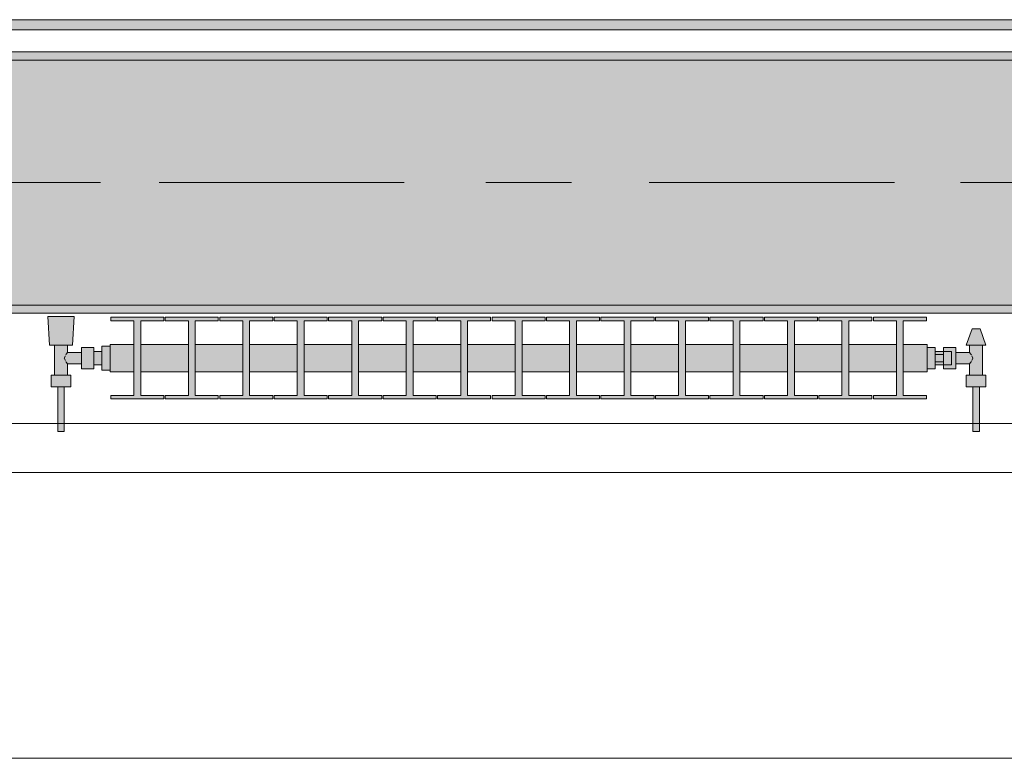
# Model space of a CAD drawing. Header units: metres. Extents: x -3.6 to 84.5, y -11 to 16.8.
# Tile 110 of 161: x 27.009 to 28.214, y -0.155 to 0.749. Entities that reach past the tile are written whole.
import ezdxf

# ---------------------------------------------------------------- set-up
doc = ezdxf.new("R2010")
doc.units = ezdxf.units.M
doc.header["$MEASUREMENT"] = 0
doc.linetypes.add('Achse', pattern=[0.2, 0.1, -0.05, 0, -0.05])
doc.linetypes.add('Strichlinie doppelt', pattern=[0.546806, 0.264583, -0.105833, 0.070556, -0.105833])
for name, color, linetype in [('451 - Universal.Achsen Raster', 7, 'Continuous'), ('604 - Struktur.Wand Aussen', 7, 'Continuous'), ('608 - Struktur.Träger', 7, 'Continuous'), ('801 - HKLSE.Heizung_ Klima_ Lüftung', 7, 'Continuous'), ('Neubau_653 - Abdeckung.TB Verkofferung', 7, 'Continuous')]:
    doc.layers.add(name, color=color, linetype=linetype)
pattern_1 = [(45, (0, 0), (-0.01767767, 0.01767767), [0, -0.025])]

msp = doc.modelspace()

# ---------------------------------------------------------------- hatches: boundary and pattern name
at = {"layer": '608 - Struktur.Träger', "linetype": 'Continuous', "lineweight": 0, "true_color": 0x000000}
h = msp.add_hatch(dxfattribs=at)
h.set_pattern_fill('Beton__Stahlbeton_0001', color=18, style=0, pattern_type=2)
h.set_pattern_definition([(45, (0, 0), (-0.08485281, 0.08485281), []), (45, (-0.04243, 0.04243), (-0.08485281, 0.08485281), [0.09, -0.03])])
h.paths.add_polyline_path([(0.69, 0.7), (0.38, 0.7), (0.38, 0.4), (0.69, 0.4), (3.97, 0.4), (4.29, 0.4), (7.57, 0.4), (7.89, 0.4), (11.17, 0.4), (11.49, 0.4), (14.77, 0.4), (15.09, 0.4), (18.37, 0.4), (18.69, 0.4), (21.97, 0.4), (22.29, 0.4), (25.57, 0.4), (25.89, 0.4), (29.17, 0.4), (29.49, 0.4), (32.77, 0.4), (33.09, 0.4), (36.37, 0.4), (36.69, 0.4), (39.97, 0.4), (40.29, 0.4), (43.57, 0.4), (43.89, 0.4), (47.17, 0.4), (47.49, 0.4), (50.77, 0.4), (51.09, 0.4), (54.37, 0.4), (54.69, 0.4), (57.97, 0.4), (58.29, 0.4), (61.57, 0.4), (61.88, 0.4), (61.88, 0.7), (61.57, 0.7), (58.29, 0.7), (57.97, 0.7), (54.69, 0.7), (54.37, 0.7), (51.09, 0.7), (50.77, 0.7), (47.49, 0.7), (47.17, 0.7), (43.89, 0.7), (43.57, 0.7), (40.29, 0.7), (39.9, 0.7), (36.69, 0.7), (36.37, 0.7), (33.09, 0.7), (32.77, 0.7), (29.49, 0.7), (29.17, 0.7), (25.89, 0.7), (25.57, 0.7), (22.29, 0.7), (21.97, 0.7), (18.69, 0.7), (18.37, 0.7), (15.09, 0.7), (14.77, 0.7), (11.49, 0.7), (11.17, 0.7), (7.89, 0.7), (7.57, 0.7), (4.29, 0.7), (3.97, 0.7)])
h = msp.add_hatch(dxfattribs=at)
h.set_pattern_fill('Gips_0001', color=18, style=0, pattern_type=2)
h.set_pattern_definition(pattern_1)
h.paths.add_polyline_path([(25.89, 0.71), (25.89, 0.7), (29.17, 0.7), (29.17, 0.71)])
h = msp.add_hatch(dxfattribs=at)
h.set_pattern_fill('Gips_0001', color=18, style=0, pattern_type=2)
h.set_pattern_definition(pattern_1)
h.paths.add_polyline_path([(25.89, 0.39), (29.17, 0.39), (29.17, 0.4), (25.89, 0.4)])
at = {"layer": '801 - HKLSE.Heizung_ Klima_ Lüftung', "linetype": 'Continuous', "lineweight": 0, "true_color": 0x3a3a3a}
for points in [[(27.12, 0.3497), (27.11, 0.3497), (27.11, 0.343), (27.1, 0.343), (27.1, 0.348), (27.085, 0.348), (27.085, 0.342), (27.068, 0.342), (27.068, 0.351), (27.074, 0.351), (27.076, 0.386), (27.044, 0.386), (27.046, 0.351), (27.052, 0.351), (27.052, 0.314), (27.048, 0.314), (27.048, 0.3), (27.056, 0.3), (27.056, 0.245), (27.064, 0.245), (27.064, 0.3), (27.072, 0.3), (27.072, 0.314), (27.068, 0.314), (27.068, 0.328), (27.085, 0.328), (27.085, 0.322), (27.1, 0.322), (27.1, 0.327), (27.11, 0.327), (27.11, 0.3203), (27.12, 0.3203)], [(27.12, 0.3183), (27.1492, 0.3183), (27.1492, 0.2892), (27.1208, 0.2892), (27.1208, 0.285), (27.1858, 0.285), (27.1858, 0.2892), (27.1575, 0.2892), (27.1575, 0.3183), (27.2158, 0.3183), (27.2158, 0.2892), (27.1875, 0.2892), (27.1875, 0.285), (27.2525, 0.285), (27.2525, 0.2892), (27.2242, 0.2892), (27.2242, 0.3183), (27.2825, 0.3183), (27.2825, 0.2892), (27.2542, 0.2892), (27.2542, 0.285), (27.3192, 0.285), (27.3192, 0.2892), (27.2908, 0.2892), (27.2908, 0.3183), (27.3492, 0.3183), (27.3492, 0.2892), (27.3208, 0.2892), (27.3208, 0.285), (27.3858, 0.285), (27.3858, 0.2892), (27.3575, 0.2892), (27.3575, 0.3183), (27.4158, 0.3183), (27.4158, 0.2892), (27.3875, 0.2892), (27.3875, 0.285), (27.4525, 0.285), (27.4525, 0.2892), (27.4242, 0.2892), (27.4242, 0.3183), (27.4825, 0.3183), (27.4825, 0.2892), (27.4542, 0.2892), (27.4542, 0.285), (27.5192, 0.285), (27.5192, 0.2892), (27.4908, 0.2892), (27.4908, 0.3183), (27.5492, 0.3183), (27.5492, 0.2892), (27.5208, 0.2892), (27.5208, 0.285), (27.5858, 0.285), (27.5858, 0.2892), (27.5575, 0.2892), (27.5575, 0.3183), (27.6158, 0.3183), (27.6158, 0.2892), (27.5875, 0.2892), (27.5875, 0.285), (27.6525, 0.285), (27.6525, 0.2892), (27.6242, 0.2892), (27.6242, 0.3183), (27.6825, 0.3183), (27.6825, 0.2892), (27.6542, 0.2892), (27.6542, 0.285), (27.7192, 0.285), (27.7192, 0.2892), (27.6908, 0.2892), (27.6908, 0.3183), (27.7492, 0.3183), (27.7492, 0.2892), (27.7208, 0.2892), (27.7208, 0.285), (27.7858, 0.285), (27.7858, 0.2892), (27.7575, 0.2892), (27.7575, 0.3183), (27.8158, 0.3183), (27.8158, 0.2892), (27.7875, 0.2892), (27.7875, 0.285), (27.8525, 0.285), (27.8525, 0.2892), (27.8242, 0.2892), (27.8242, 0.3183), (27.8825, 0.3183), (27.8825, 0.2892), (27.8542, 0.2892), (27.8542, 0.285), (27.9192, 0.285), (27.9192, 0.2892), (27.8908, 0.2892), (27.8908, 0.3183), (27.9492, 0.3183), (27.9492, 0.2892), (27.9208, 0.2892), (27.9208, 0.285), (27.9858, 0.285), (27.9858, 0.2892), (27.9575, 0.2892), (27.9575, 0.3183), (28.0158, 0.3183), (28.0158, 0.2892), (27.9875, 0.2892), (27.9875, 0.285), (28.0525, 0.285), (28.0525, 0.2892), (28.0242, 0.2892), (28.0242, 0.3183), (28.0825, 0.3183), (28.0825, 0.2892), (28.0542, 0.2892), (28.0542, 0.285), (28.1192, 0.285), (28.1192, 0.2892), (28.0908, 0.2892), (28.0908, 0.3183), (28.12, 0.3183), (28.12, 0.3517), (28.0908, 0.3517), (28.0908, 0.3808), (28.1192, 0.3808), (28.1192, 0.385), (28.0542, 0.385), (28.0542, 0.3808), (28.0825, 0.3808), (28.0825, 0.3517), (28.0242, 0.3517), (28.0242, 0.3808), (28.0525, 0.3808), (28.0525, 0.385), (27.9875, 0.385), (27.9875, 0.3808), (28.0158, 0.3808), (28.0158, 0.3517), (27.9575, 0.3517), (27.9575, 0.3808), (27.9858, 0.3808), (27.9858, 0.385), (27.9208, 0.385), (27.9208, 0.3808), (27.9492, 0.3808), (27.9492, 0.3517), (27.8908, 0.3517), (27.8908, 0.3808), (27.9192, 0.3808), (27.9192, 0.385), (27.8542, 0.385), (27.8542, 0.3808), (27.8825, 0.3808), (27.8825, 0.3517), (27.8242, 0.3517), (27.8242, 0.3808), (27.8525, 0.3808), (27.8525, 0.385), (27.7875, 0.385), (27.7875, 0.3808), (27.8158, 0.3808), (27.8158, 0.3517), (27.7575, 0.3517), (27.7575, 0.3808), (27.7858, 0.3808), (27.7858, 0.385), (27.7208, 0.385), (27.7208, 0.3808), (27.7492, 0.3808), (27.7492, 0.3517), (27.6908, 0.3517), (27.6908, 0.3808), (27.7192, 0.3808), (27.7192, 0.385), (27.6542, 0.385), (27.6542, 0.3808), (27.6825, 0.3808), (27.6825, 0.3517), (27.6242, 0.3517), (27.6242, 0.3808), (27.6525, 0.3808), (27.6525, 0.385), (27.5875, 0.385), (27.5875, 0.3808), (27.6158, 0.3808), (27.6158, 0.3517), (27.5575, 0.3517), (27.5575, 0.3808), (27.5858, 0.3808), (27.5858, 0.385), (27.5208, 0.385), (27.5208, 0.3808), (27.5492, 0.3808), (27.5492, 0.3517), (27.4908, 0.3517), (27.4908, 0.3808), (27.5192, 0.3808), (27.5192, 0.385), (27.4542, 0.385), (27.4542, 0.3808), (27.4825, 0.3808), (27.4825, 0.3517), (27.4242, 0.3517), (27.4242, 0.3808), (27.4525, 0.3808), (27.4525, 0.385), (27.3875, 0.385), (27.3875, 0.3808), (27.4158, 0.3808), (27.4158, 0.3517), (27.3575, 0.3517), (27.3575, 0.3808), (27.3858, 0.3808), (27.3858, 0.385), (27.3208, 0.385), (27.3208, 0.3808), (27.3492, 0.3808), (27.3492, 0.3517), (27.2908, 0.3517), (27.2908, 0.3808), (27.3192, 0.3808), (27.3192, 0.385), (27.2542, 0.385), (27.2542, 0.3808), (27.2825, 0.3808), (27.2825, 0.3517), (27.2242, 0.3517), (27.2242, 0.3808), (27.2525, 0.3808), (27.2525, 0.385), (27.1875, 0.385), (27.1875, 0.3808), (27.2158, 0.3808), (27.2158, 0.3517), (27.1575, 0.3517), (27.1575, 0.3808), (27.1858, 0.3808), (27.1858, 0.385), (27.1208, 0.385), (27.1208, 0.3808), (27.1492, 0.3808), (27.1492, 0.3517), (27.12, 0.3517)], [(28.12, 0.348), (28.12, 0.322), (28.13, 0.322), (28.13, 0.327), (28.14, 0.327), (28.14, 0.322), (28.155, 0.322), (28.155, 0.328), (28.172, 0.328), (28.172, 0.314), (28.168, 0.314), (28.168, 0.3), (28.176, 0.3), (28.176, 0.245), (28.184, 0.245), (28.184, 0.3), (28.192, 0.3), (28.192, 0.314), (28.188, 0.314), (28.188, 0.351), (28.192, 0.351), (28.185, 0.371), (28.175, 0.371), (28.168, 0.351), (28.172, 0.351), (28.172, 0.342), (28.155, 0.342), (28.155, 0.348), (28.14, 0.348), (28.14, 0.343), (28.13, 0.343), (28.13, 0.348)]]:
    msp.add_hatch(color=250, dxfattribs=at).paths.add_polyline_path(points)
at = {"layer": 'Neubau_653 - Abdeckung.TB Verkofferung', "linetype": 'Continuous', "lineweight": 0, "true_color": 0x000000}
h = msp.add_hatch(dxfattribs=at)
h.set_pattern_fill('Gips_0001', color=18, style=0, pattern_type=2)
h.set_pattern_definition(pattern_1)
h.paths.add_polyline_path([(25.91, 0.737), (29.26, 0.737), (29.26, 0.7495), (25.91, 0.7495)])

# ---------------------------------------------------------------- linework, layer by layer
at = {"layer": '451 - Universal.Achsen Raster', "color": 160, "linetype": 'Strichlinie doppelt', "lineweight": 9, "true_color": 0x3232ff}
msp.add_line((64.935, 0.55), (-3.175, 0.55), dxfattribs=at)
at = {"layer": '604 - Struktur.Wand Aussen', "color": 7, "linetype": 'Continuous', "lineweight": 13}
for p, q in [((28.74, 0.255), (26.34, 0.255)), ((26.34, -0.155), (28.74, -0.155))]:
    msp.add_line(p, q, dxfattribs=at)
at = {"layer": '608 - Struktur.Träger', "color": 7, "linetype": 'Continuous', "lineweight": 13}
for p, q in [((0.38, 0.71), (61.88, 0.71)), ((29.17, 0.7), (25.89, 0.7)), ((0.38, 0.39), (61.88, 0.39))]:
    msp.add_line(p, q, dxfattribs=at)
at = {"layer": '608 - Struktur.Träger', "color": 7, "linetype": 'Continuous', "lineweight": 5}
for p, q in [((29.17, 0.71), (25.89, 0.71)), ((29.17, 0.39), (25.89, 0.39))]:
    msp.add_line(p, q, dxfattribs=at)
at = {"layer": '608 - Struktur.Träger', "color": 7, "linetype": 'Achse', "lineweight": 9}
msp.add_line((0.38, 0.55), (61.88, 0.55), dxfattribs=at)
at = {"layer": '608 - Struktur.Träger', "color": 7, "linetype": 'Continuous', "lineweight": 13, "flags": 128}
msp.add_lwpolyline([(50.77, 0.4), (47.49, 0.4), (47.17, 0.4), (43.89, 0.4), (43.57, 0.4), (40.29, 0.4), (39.97, 0.4), (36.69, 0.4), (36.37, 0.4), (33.09, 0.4), (32.77, 0.4), (29.49, 0.4), (29.17, 0.4), (25.89, 0.4), (25.57, 0.4), (22.29, 0.4), (21.97, 0.4), (18.69, 0.4), (18.37, 0.4), (15.09, 0.4), (14.77, 0.4)], dxfattribs=at)
at = {"layer": '801 - HKLSE.Heizung_ Klima_ Lüftung', "color": 7, "linetype": 'Continuous', "lineweight": 5, "true_color": 0xebebeb}
for p, q in [((27.0487, 0.386), (27.044, 0.386)), ((27.044, 0.386), (27.0487, 0.386)), ((27.046, 0.351), (27.044, 0.386)), ((27.06, 0.386), (27.0487, 0.386)), ((27.0487, 0.386), (27.06, 0.386)), ((27.0713, 0.386), (27.06, 0.386)), ((27.06, 0.386), (27.0713, 0.386)), ((27.0713, 0.386), (27.076, 0.386)), ((27.076, 0.386), (27.0713, 0.386)), ((27.074, 0.351), (27.076, 0.386)), ((27.1208, 0.385), (27.1858, 0.385)), ((27.1208, 0.3808), (27.1208, 0.385)), ((27.1208, 0.385), (27.1858, 0.385)), ((27.1208, 0.3808), (27.1208, 0.385)), ((27.1492, 0.3808), (27.1208, 0.3808)), ((27.1492, 0.2892), (27.1492, 0.3808)), ((27.1858, 0.3808), (27.1575, 0.3808)), ((27.1575, 0.3808), (27.1575, 0.2892)), ((27.1858, 0.385), (27.1858, 0.3808)), ((27.1875, 0.385), (27.2525, 0.385)), ((27.1875, 0.3808), (27.1875, 0.385)), ((27.1875, 0.385), (27.2525, 0.385)), ((27.1875, 0.3808), (27.1875, 0.385)), ((27.2158, 0.3808), (27.1875, 0.3808)), ((27.2158, 0.2892), (27.2158, 0.3808)), ((27.2525, 0.3808), (27.2242, 0.3808)), ((27.2242, 0.3808), (27.2242, 0.2892)), ((27.2525, 0.385), (27.2525, 0.3808)), ((27.2525, 0.385), (27.2525, 0.3808)), ((27.2542, 0.385), (27.3192, 0.385)), ((27.2542, 0.385), (27.3192, 0.385)), ((27.2542, 0.3808), (27.2542, 0.385)), ((27.2825, 0.3808), (27.2542, 0.3808)), ((27.2825, 0.2892), (27.2825, 0.3808)), ((27.3192, 0.3808), (27.2908, 0.3808)), ((27.2908, 0.3808), (27.2908, 0.2892)), ((27.3192, 0.385), (27.3192, 0.3808)), ((27.3192, 0.385), (27.3192, 0.3808)), ((27.3208, 0.385), (27.3858, 0.385)), ((27.3208, 0.385), (27.3858, 0.385)), ((27.3208, 0.3808), (27.3208, 0.385)), ((27.3492, 0.3808), (27.3208, 0.3808)), ((27.3492, 0.2892), (27.3492, 0.3808)), ((27.3858, 0.3808), (27.3575, 0.3808)), ((27.3575, 0.3808), (27.3575, 0.2892)), ((27.3858, 0.385), (27.3858, 0.3808)), ((27.3875, 0.385), (27.4525, 0.385)), ((27.3875, 0.3808), (27.3875, 0.385)), ((27.3875, 0.385), (27.4525, 0.385)), ((27.3875, 0.3808), (27.3875, 0.385)), ((27.4158, 0.3808), (27.3875, 0.3808)), ((27.4158, 0.2892), (27.4158, 0.3808)), ((27.4525, 0.3808), (27.4242, 0.3808)), ((27.4242, 0.3808), (27.4242, 0.2892)), ((27.4525, 0.385), (27.4525, 0.3808)), ((27.4525, 0.385), (27.4525, 0.3808)), ((27.4542, 0.385), (27.5192, 0.385)), ((27.4542, 0.385), (27.5192, 0.385)), ((27.4542, 0.3808), (27.4542, 0.385)), ((27.4825, 0.3808), (27.4542, 0.3808)), ((27.4825, 0.2892), (27.4825, 0.3808)), ((27.5192, 0.3808), (27.4908, 0.3808)), ((27.4908, 0.3808), (27.4908, 0.2892)), ((27.5192, 0.385), (27.5192, 0.3808)), ((27.5208, 0.385), (27.5858, 0.385)), ((27.5208, 0.3808), (27.5208, 0.385)), ((27.5208, 0.385), (27.5858, 0.385)), ((27.5208, 0.3808), (27.5208, 0.385)), ((27.5492, 0.3808), (27.5208, 0.3808)), ((27.5492, 0.2892), (27.5492, 0.3808)), ((27.5858, 0.3808), (27.5575, 0.3808)), ((27.5575, 0.3808), (27.5575, 0.2892)), ((27.5858, 0.385), (27.5858, 0.3808)), ((27.5875, 0.385), (27.6525, 0.385)), ((27.5875, 0.385), (27.6525, 0.385)), ((27.5875, 0.3808), (27.5875, 0.385)), ((27.6158, 0.3808), (27.5875, 0.3808)), ((27.6158, 0.2892), (27.6158, 0.3808)), ((27.6525, 0.3808), (27.6242, 0.3808)), ((27.6242, 0.3808), (27.6242, 0.2892)), ((27.6525, 0.385), (27.6525, 0.3808)), ((27.6525, 0.385), (27.6525, 0.3808)), ((27.6542, 0.385), (27.7192, 0.385)), ((27.6542, 0.385), (27.7192, 0.385)), ((27.6542, 0.3808), (27.6542, 0.385)), ((27.6825, 0.3808), (27.6542, 0.3808)), ((27.6825, 0.2892), (27.6825, 0.3808)), ((27.7192, 0.3808), (27.6908, 0.3808)), ((27.6908, 0.3808), (27.6908, 0.2892)), ((27.7192, 0.385), (27.7192, 0.3808)), ((27.7192, 0.385), (27.7192, 0.3808)), ((27.7208, 0.385), (27.7858, 0.385)), ((27.7208, 0.3808), (27.7208, 0.385)), ((27.7208, 0.385), (27.7858, 0.385)), ((27.7208, 0.3808), (27.7208, 0.385)), ((27.7492, 0.3808), (27.7208, 0.3808)), ((27.7492, 0.2892), (27.7492, 0.3808)), ((27.7858, 0.3808), (27.7575, 0.3808)), ((27.7575, 0.3808), (27.7575, 0.2892)), ((27.7858, 0.385), (27.7858, 0.3808)), ((27.7875, 0.385), (27.8525, 0.385)), ((27.7875, 0.385), (27.8525, 0.385)), ((27.7875, 0.3808), (27.7875, 0.385)), ((27.8158, 0.3808), (27.7875, 0.3808)), ((27.8158, 0.2892), (27.8158, 0.3808)), ((27.8525, 0.3808), (27.8242, 0.3808)), ((27.8242, 0.3808), (27.8242, 0.2892)), ((27.8525, 0.385), (27.8525, 0.3808)), ((27.8542, 0.385), (27.9192, 0.385)), ((27.8542, 0.385), (27.9192, 0.385)), ((27.8542, 0.3808), (27.8542, 0.385)), ((27.8825, 0.3808), (27.8542, 0.3808)), ((27.8825, 0.2892), (27.8825, 0.3808)), ((27.9192, 0.3808), (27.8908, 0.3808)), ((27.8908, 0.3808), (27.8908, 0.2892)), ((27.9192, 0.385), (27.9192, 0.3808)), ((27.9192, 0.385), (27.9192, 0.3808)), ((27.9208, 0.385), (27.9858, 0.385)), ((27.9208, 0.3808), (27.9208, 0.385)), ((27.9208, 0.385), (27.9858, 0.385)), ((27.9208, 0.3808), (27.9208, 0.385)), ((27.9492, 0.3808), (27.9208, 0.3808)), ((27.9492, 0.2892), (27.9492, 0.3808)), ((27.9858, 0.3808), (27.9575, 0.3808)), ((27.9575, 0.3808), (27.9575, 0.2892)), ((27.9858, 0.385), (27.9858, 0.3808)), ((27.9875, 0.385), (28.0525, 0.385)), ((27.9875, 0.3808), (27.9875, 0.385)), ((27.9875, 0.385), (28.0525, 0.385)), ((27.9875, 0.3808), (27.9875, 0.385)), ((28.0158, 0.3808), (27.9875, 0.3808)), ((28.0158, 0.2892), (28.0158, 0.3808)), ((28.0525, 0.3808), (28.0242, 0.3808)), ((28.0242, 0.3808), (28.0242, 0.2892)), ((28.0525, 0.385), (28.0525, 0.3808)), ((28.0525, 0.385), (28.0525, 0.3808)), ((28.0542, 0.385), (28.1192, 0.385)), ((28.0542, 0.3808), (28.0542, 0.385)), ((28.0542, 0.385), (28.1192, 0.385)), ((28.0542, 0.3808), (28.0542, 0.385)), ((28.0825, 0.3808), (28.0542, 0.3808)), ((28.0825, 0.2892), (28.0825, 0.3808)), ((28.1192, 0.3808), (28.0908, 0.3808)), ((28.0908, 0.3808), (28.0908, 0.2892)), ((28.1192, 0.385), (28.1192, 0.3808)), ((28.168, 0.351), (28.175, 0.371)), ((28.175, 0.371), (28.1765, 0.371)), ((28.1765, 0.371), (28.18, 0.371)), ((28.18, 0.371), (28.1835, 0.371)), ((28.1835, 0.371), (28.185, 0.371)), ((28.192, 0.351), (28.185, 0.371)), ((27.0501, 0.351), (27.046, 0.351)), ((27.06, 0.351), (27.0501, 0.351)), ((27.052, 0.314), (27.052, 0.351)), ((27.0699, 0.351), (27.06, 0.351)), ((27.068, 0.342), (27.068, 0.351)), ((27.074, 0.351), (27.0699, 0.351)), ((27.11, 0.335), (27.11, 0.3497)), ((27.11, 0.3497), (27.12, 0.3497)), ((27.11, 0.3497), (27.12, 0.3497)), ((27.11, 0.335), (27.11, 0.3497)), ((27.11, 0.3497), (27.12, 0.3497)), ((27.11, 0.3497), (27.12, 0.3497)), ((27.12, 0.3468), (27.12, 0.3517)), ((27.12, 0.3517), (27.1492, 0.3517)), ((27.1575, 0.3517), (27.2158, 0.3517)), ((27.2242, 0.3517), (27.2825, 0.3517)), ((27.2908, 0.3517), (27.3492, 0.3517)), ((27.3575, 0.3517), (27.4158, 0.3517)), ((27.4242, 0.3517), (27.4825, 0.3517)), ((27.4908, 0.3517), (27.5492, 0.3517)), ((27.5575, 0.3517), (27.6158, 0.3517)), ((27.6242, 0.3517), (27.6825, 0.3517)), ((27.6908, 0.3517), (27.7492, 0.3517)), ((27.7575, 0.3517), (27.8158, 0.3517)), ((27.8242, 0.3517), (27.8825, 0.3517)), ((27.8908, 0.3517), (27.9492, 0.3517)), ((27.9575, 0.3517), (28.0158, 0.3517)), ((28.0242, 0.3517), (28.0825, 0.3517)), ((28.0908, 0.3517), (28.12, 0.3517)), ((28.12, 0.3468), (28.12, 0.3517)), ((28.168, 0.351), (28.1715, 0.351)), ((28.1715, 0.351), (28.18, 0.351)), ((28.172, 0.342), (28.172, 0.351)), ((28.18, 0.351), (28.1885, 0.351)), ((28.188, 0.314), (28.188, 0.351)), ((28.1885, 0.351), (28.192, 0.351)), ((27.0639, 0.335), (27.0653, 0.3379)), ((27.0658, 0.3389), (27.0663, 0.3399)), ((27.0663, 0.3399), (27.068, 0.342)), ((27.068, 0.342), (27.085, 0.342)), ((27.085, 0.3415), (27.085, 0.348)), ((27.085, 0.348), (27.1, 0.348)), ((27.085, 0.3285), (27.085, 0.3415)), ((27.1, 0.3415), (27.1, 0.348)), ((27.1, 0.343), (27.11, 0.343)), ((27.1, 0.3285), (27.1, 0.3415)), ((27.11, 0.3407), (27.11, 0.343)), ((27.11, 0.335), (27.11, 0.3407)), ((27.12, 0.335), (27.12, 0.3468)), ((28.12, 0.348), (28.13, 0.348)), ((28.12, 0.348), (28.13, 0.348)), ((28.12, 0.348), (28.13, 0.348)), ((28.12, 0.348), (28.13, 0.348)), ((28.12, 0.335), (28.12, 0.3468)), ((28.13, 0.335), (28.13, 0.348)), ((28.14, 0.343), (28.13, 0.343)), ((28.13, 0.3393), (28.14, 0.3393)), ((28.14, 0.3415), (28.14, 0.348)), ((28.14, 0.348), (28.14, 0.343)), ((28.155, 0.348), (28.14, 0.348)), ((28.14, 0.3407), (28.14, 0.343)), ((28.14, 0.343), (28.15, 0.343)), ((28.14, 0.3407), (28.14, 0.343)), ((28.14, 0.3393), (28.14, 0.3415)), ((28.14, 0.335), (28.14, 0.3407)), ((28.14, 0.3393), (28.14, 0.3407)), ((28.14, 0.335), (28.14, 0.3393)), ((28.15, 0.3407), (28.15, 0.343)), ((28.15, 0.335), (28.15, 0.3407)), ((28.155, 0.3415), (28.155, 0.348)), ((28.172, 0.342), (28.155, 0.342)), ((28.155, 0.3285), (28.155, 0.3415)), ((28.1737, 0.3399), (28.172, 0.342)), ((28.1742, 0.3389), (28.1737, 0.3399)), ((28.1761, 0.335), (28.1747, 0.3379)), ((27.0653, 0.3321), (27.0639, 0.335)), ((27.0663, 0.3301), (27.0658, 0.3311)), ((27.068, 0.328), (27.0663, 0.3301)), ((27.068, 0.314), (27.068, 0.328)), ((27.068, 0.328), (27.085, 0.328)), ((27.085, 0.322), (27.085, 0.3285)), ((27.1, 0.322), (27.1, 0.3285)), ((27.1, 0.327), (27.11, 0.327)), ((27.11, 0.3203), (27.11, 0.335)), ((27.11, 0.3203), (27.11, 0.335)), ((27.11, 0.3293), (27.11, 0.335)), ((27.11, 0.327), (27.11, 0.3293)), ((27.12, 0.3232), (27.12, 0.335)), ((28.12, 0.3232), (28.12, 0.335)), ((28.13, 0.322), (28.13, 0.335)), ((28.13, 0.3307), (28.14, 0.3307)), ((28.14, 0.327), (28.13, 0.327)), ((28.14, 0.3307), (28.14, 0.335)), ((28.14, 0.3293), (28.14, 0.335)), ((28.14, 0.3285), (28.14, 0.3307)), ((28.14, 0.3293), (28.14, 0.3307)), ((28.14, 0.327), (28.14, 0.3293)), ((28.14, 0.327), (28.14, 0.3293)), ((28.14, 0.322), (28.14, 0.3285)), ((28.14, 0.327), (28.15, 0.327)), ((28.14, 0.327), (28.14, 0.322)), ((28.15, 0.3293), (28.15, 0.335)), ((28.15, 0.327), (28.15, 0.3293)), ((28.155, 0.322), (28.155, 0.3285)), ((28.172, 0.328), (28.155, 0.328)), ((28.172, 0.328), (28.1737, 0.3301)), ((28.172, 0.314), (28.172, 0.328)), ((28.1737, 0.3301), (28.1742, 0.3311)), ((28.1747, 0.3321), (28.1761, 0.335)), ((27.054, 0.314), (27.048, 0.314)), ((27.048, 0.3), (27.048, 0.314)), ((27.066, 0.314), (27.054, 0.314)), ((27.072, 0.314), (27.066, 0.314)), ((27.072, 0.3), (27.072, 0.314)), ((27.085, 0.322), (27.1, 0.322)), ((27.11, 0.3203), (27.12, 0.3203)), ((27.11, 0.3203), (27.12, 0.3203)), ((27.12, 0.3183), (27.12, 0.3232)), ((27.12, 0.3183), (27.1492, 0.3183)), ((27.1575, 0.3183), (27.2158, 0.3183)), ((27.2242, 0.3183), (27.2825, 0.3183)), ((27.2908, 0.3183), (27.3492, 0.3183)), ((27.3575, 0.3183), (27.4158, 0.3183)), ((27.4242, 0.3183), (27.4825, 0.3183)), ((27.4908, 0.3183), (27.5492, 0.3183)), ((27.5575, 0.3183), (27.6158, 0.3183)), ((27.6242, 0.3183), (27.6825, 0.3183)), ((27.6908, 0.3183), (27.7492, 0.3183)), ((27.7575, 0.3183), (27.8158, 0.3183)), ((27.8242, 0.3183), (27.8825, 0.3183)), ((27.8908, 0.3183), (27.9492, 0.3183)), ((27.9575, 0.3183), (28.0158, 0.3183)), ((28.0242, 0.3183), (28.0825, 0.3183)), ((28.0908, 0.3183), (28.12, 0.3183)), ((28.12, 0.3183), (28.12, 0.3232)), ((28.12, 0.322), (28.13, 0.322)), ((28.155, 0.322), (28.14, 0.322)), ((28.168, 0.314), (28.174, 0.314)), ((28.168, 0.3), (28.168, 0.314)), ((28.174, 0.314), (28.186, 0.314)), ((28.186, 0.314), (28.192, 0.314)), ((28.192, 0.3), (28.192, 0.314)), ((27.054, 0.3), (27.048, 0.3)), ((27.066, 0.3), (27.054, 0.3)), ((27.056, 0.245), (27.056, 0.3)), ((27.0572, 0.3), (27.056, 0.3)), ((27.06, 0.3), (27.0572, 0.3)), ((27.0628, 0.3), (27.06, 0.3)), ((27.064, 0.3), (27.0628, 0.3)), ((27.064, 0.245), (27.064, 0.3)), ((27.072, 0.3), (27.066, 0.3)), ((28.168, 0.3), (28.174, 0.3)), ((28.174, 0.3), (28.186, 0.3)), ((28.176, 0.245), (28.176, 0.3)), ((28.176, 0.3), (28.1772, 0.3)), ((28.1772, 0.3), (28.18, 0.3)), ((28.18, 0.3), (28.1828, 0.3)), ((28.1828, 0.3), (28.184, 0.3)), ((28.184, 0.245), (28.184, 0.3)), ((28.186, 0.3), (28.192, 0.3)), ((27.1208, 0.285), (27.1208, 0.2892)), ((27.1208, 0.285), (27.1208, 0.2892)), ((27.1208, 0.2892), (27.1492, 0.2892)), ((27.1858, 0.285), (27.1208, 0.285)), ((27.1575, 0.2892), (27.1858, 0.2892)), ((27.1858, 0.2892), (27.1858, 0.285)), ((27.1875, 0.285), (27.1875, 0.2892)), ((27.1875, 0.285), (27.1875, 0.2892)), ((27.1875, 0.2892), (27.2158, 0.2892)), ((27.2525, 0.285), (27.1875, 0.285)), ((27.2242, 0.2892), (27.2525, 0.2892)), ((27.2525, 0.2892), (27.2525, 0.285)), ((27.2525, 0.2892), (27.2525, 0.285)), ((27.2542, 0.285), (27.2542, 0.2892)), ((27.2542, 0.2892), (27.2825, 0.2892)), ((27.3192, 0.285), (27.2542, 0.285)), ((27.2908, 0.2892), (27.3192, 0.2892)), ((27.3192, 0.2892), (27.3192, 0.285)), ((27.3192, 0.2892), (27.3192, 0.285)), ((27.3208, 0.285), (27.3208, 0.2892)), ((27.3208, 0.2892), (27.3492, 0.2892)), ((27.3858, 0.285), (27.3208, 0.285)), ((27.3575, 0.2892), (27.3858, 0.2892)), ((27.3858, 0.2892), (27.3858, 0.285)), ((27.3875, 0.285), (27.3875, 0.2892)), ((27.3875, 0.285), (27.3875, 0.2892)), ((27.3875, 0.2892), (27.4158, 0.2892)), ((27.4525, 0.285), (27.3875, 0.285)), ((27.4242, 0.2892), (27.4525, 0.2892)), ((27.4525, 0.2892), (27.4525, 0.285)), ((27.4525, 0.2892), (27.4525, 0.285)), ((27.4542, 0.285), (27.4542, 0.2892)), ((27.4542, 0.2892), (27.4825, 0.2892)), ((27.5192, 0.285), (27.4542, 0.285)), ((27.4908, 0.2892), (27.5192, 0.2892)), ((27.5192, 0.2892), (27.5192, 0.285)), ((27.5208, 0.285), (27.5208, 0.2892)), ((27.5208, 0.285), (27.5208, 0.2892)), ((27.5208, 0.2892), (27.5492, 0.2892)), ((27.5858, 0.285), (27.5208, 0.285)), ((27.5575, 0.2892), (27.5858, 0.2892)), ((27.5858, 0.2892), (27.5858, 0.285)), ((27.5875, 0.285), (27.5875, 0.2892)), ((27.5875, 0.2892), (27.6158, 0.2892)), ((27.6525, 0.285), (27.5875, 0.285)), ((27.6242, 0.2892), (27.6525, 0.2892)), ((27.6525, 0.2892), (27.6525, 0.285)), ((27.6525, 0.2892), (27.6525, 0.285)), ((27.6542, 0.285), (27.6542, 0.2892)), ((27.6542, 0.2892), (27.6825, 0.2892)), ((27.7192, 0.285), (27.6542, 0.285)), ((27.6908, 0.2892), (27.7192, 0.2892)), ((27.7192, 0.2892), (27.7192, 0.285)), ((27.7192, 0.2892), (27.7192, 0.285)), ((27.7208, 0.285), (27.7208, 0.2892)), ((27.7208, 0.285), (27.7208, 0.2892)), ((27.7208, 0.2892), (27.7492, 0.2892)), ((27.7858, 0.285), (27.7208, 0.285)), ((27.7575, 0.2892), (27.7858, 0.2892)), ((27.7858, 0.2892), (27.7858, 0.285)), ((27.7875, 0.285), (27.7875, 0.2892)), ((27.7875, 0.2892), (27.8158, 0.2892)), ((27.8525, 0.285), (27.7875, 0.285)), ((27.8242, 0.2892), (27.8525, 0.2892)), ((27.8525, 0.2892), (27.8525, 0.285)), ((27.8542, 0.285), (27.8542, 0.2892)), ((27.8542, 0.2892), (27.8825, 0.2892)), ((27.9192, 0.285), (27.8542, 0.285)), ((27.8908, 0.2892), (27.9192, 0.2892)), ((27.9192, 0.2892), (27.9192, 0.285)), ((27.9192, 0.2892), (27.9192, 0.285)), ((27.9208, 0.285), (27.9208, 0.2892)), ((27.9208, 0.285), (27.9208, 0.2892)), ((27.9208, 0.2892), (27.9492, 0.2892)), ((27.9858, 0.285), (27.9208, 0.285)), ((27.9575, 0.2892), (27.9858, 0.2892)), ((27.9858, 0.2892), (27.9858, 0.285)), ((27.9875, 0.285), (27.9875, 0.2892)), ((27.9875, 0.285), (27.9875, 0.2892)), ((27.9875, 0.2892), (28.0158, 0.2892)), ((28.0525, 0.285), (27.9875, 0.285)), ((28.0242, 0.2892), (28.0525, 0.2892)), ((28.0525, 0.2892), (28.0525, 0.285)), ((28.0525, 0.2892), (28.0525, 0.285)), ((28.0542, 0.285), (28.0542, 0.2892)), ((28.0542, 0.285), (28.0542, 0.2892)), ((28.0542, 0.2892), (28.0825, 0.2892)), ((28.1192, 0.285), (28.0542, 0.285)), ((28.0908, 0.2892), (28.1192, 0.2892)), ((28.1192, 0.2892), (28.1192, 0.285)), ((27.0572, 0.245), (27.056, 0.245)), ((27.06, 0.245), (27.0572, 0.245)), ((27.0628, 0.245), (27.06, 0.245)), ((27.064, 0.245), (27.0628, 0.245)), ((28.176, 0.245), (28.1772, 0.245)), ((28.1772, 0.245), (28.18, 0.245)), ((28.18, 0.245), (28.1828, 0.245)), ((28.1828, 0.245), (28.184, 0.245))]:
    msp.add_line(p, q, dxfattribs=at)
at = {"layer": 'Neubau_653 - Abdeckung.TB Verkofferung', "color": 1, "linetype": 'Continuous', "lineweight": 9}
for p, q in [((0.7025, 0.7495), (29.26, 0.7495)), ((0.7025, 0.195), (29.26, 0.195))]:
    msp.add_line(p, q, dxfattribs=at)
at = {"layer": 'Neubau_653 - Abdeckung.TB Verkofferung', "color": 1, "linetype": 'Continuous', "lineweight": 5}
for p, q in [((29.26, 0.7495), (25.91, 0.7495)), ((29.26, 0.737), (25.91, 0.737)), ((29.26, 0.71), (25.91, 0.71))]:
    msp.add_line(p, q, dxfattribs=at)

doc.saveas('drawing.dxf')
